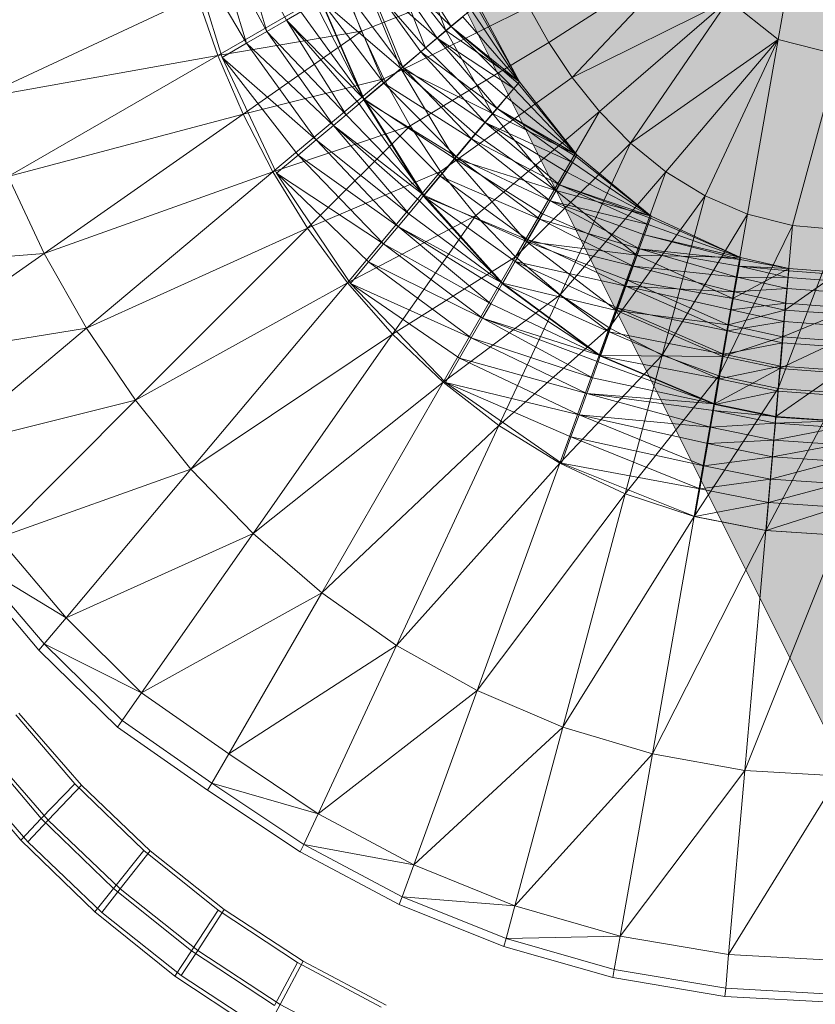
# Model space of a CAD drawing. Header units: metres. Extents: x 391.1 to 430.4, y 12.7 to 28.9.
# Tile 50 of 153: x 401.764 to 401.88, y 27.398 to 27.542. Entities that reach past the tile are written whole.
import ezdxf

# ---------------------------------------------------------------- set-up
doc = ezdxf.new("R2010")
doc.units = ezdxf.units.M
doc.layers.add('A-DETL-____-MBND', color=7, linetype='Continuous', lineweight=18)

# ---------------------------------------------------------------- blocks, each defined once
blk = doc.blocks.new('Family - Inodor PB-155331-01_FON_P0')
at = {"layer": 'A-DETL-____-MBND', "color": 253, "true_color": 0xaaaaaa}
for p, q in [((0.20299, 0.21652), (0.1942, 0.16667)), ((0.1149, 0.18381), (0.11972, 0.1678)), ((0.1149, 0.18381), (0.12256, 0.16944)), ((0.1149, 0.18381), (0.11972, 0.1678)), ((0.1149, 0.18381), (0.12256, 0.16944)), ((0.11169, 0.18265), (0.11676, 0.16609)), ((0.11169, 0.18265), (0.11972, 0.1678)), ((0.11169, 0.18265), (0.11972, 0.1678)), ((0.11169, 0.18265), (0.11676, 0.16609)), ((0.10784, 0.18124), (0.11676, 0.16609)), ((0.10784, 0.18124), (0.11676, 0.16609)), ((0.10784, 0.18124), (0.11322, 0.16404)), ((0.13967, 0.17932), (0.14658, 0.16855)), ((0.13967, 0.17932), (0.14658, 0.16855)), ((0.1411, 0.18021), (0.14578, 0.16795)), ((0.1411, 0.18021), (0.14578, 0.16795)), ((0.1411, 0.18021), (0.14578, 0.16795)), ((0.18172, 0.17968), (0.16078, 0.16621)), ((0.18172, 0.17968), (0.16419, 0.1611)), ((0.13773, 0.17826), (0.1428, 0.16545)), ((0.13773, 0.17826), (0.14578, 0.16795)), ((0.13773, 0.17826), (0.14578, 0.16795)), ((0.13773, 0.17826), (0.1428, 0.16545)), ((0.13349, 0.16785), (0.15543, 0.17661)), ((0.13699, 0.17777), (0.14453, 0.16682)), ((0.13699, 0.17777), (0.14658, 0.16855)), ((0.13699, 0.17777), (0.14658, 0.16855)), ((0.13699, 0.17777), (0.14453, 0.16682)), ((0.13368, 0.17592), (0.13922, 0.16244)), ((0.13368, 0.17592), (0.1428, 0.16545)), ((0.13368, 0.17592), (0.1428, 0.16545)), ((0.13368, 0.17592), (0.13922, 0.16244)), ((0.13402, 0.17605), (0.13953, 0.16263)), ((0.13402, 0.17605), (0.14453, 0.16682)), ((0.13402, 0.17605), (0.14216, 0.16483)), ((0.13402, 0.17605), (0.13953, 0.16263)), ((0.13402, 0.17605), (0.14453, 0.16682)), ((0.13402, 0.17605), (0.14216, 0.16483)), ((0.13077, 0.17482), (0.11259, 0.16433)), ((0.13077, 0.17482), (0.13349, 0.16785)), ((0.13085, 0.17422), (0.13673, 0.16028)), ((0.13085, 0.17422), (0.13953, 0.16263)), ((0.13085, 0.17422), (0.13953, 0.16263)), ((0.13085, 0.17422), (0.13673, 0.16028)), ((0.10958, 0.17296), (0.07765, 0.15807)), ((0.10958, 0.17296), (0.11259, 0.16433)), ((0.12758, 0.17234), (0.13673, 0.16028)), ((0.12758, 0.17234), (0.13673, 0.16028)), ((0.12758, 0.17234), (0.13384, 0.15785)), ((0.12764, 0.17243), (0.13387, 0.15796)), ((0.12764, 0.17243), (0.13922, 0.16244)), ((0.12764, 0.17243), (0.13922, 0.16244)), ((0.12764, 0.17243), (0.13387, 0.15796)), ((0.16419, 0.1611), (0.18695, 0.17244)), ((0.18695, 0.17244), (0.16815, 0.15617)), ((0.18695, 0.17244), (0.1727, 0.15155)), ((0.18695, 0.17244), (0.1942, 0.16667)), ((0.12467, 0.17066), (0.12256, 0.16944)), ((0.12256, 0.16944), (0.12467, 0.17066)), ((0.12467, 0.17066), (0.13387, 0.15796)), ((0.12467, 0.17066), (0.13387, 0.15796)), ((0.1268, 0.17189), (0.13387, 0.15796)), ((0.1268, 0.17189), (0.13387, 0.15796)), ((0.13674, 0.16093), (0.15787, 0.1714)), ((0.15046, 0.1718), (0.14578, 0.16795)), ((0.14578, 0.16795), (0.15046, 0.1718)), ((0.14947, 0.17097), (0.1565, 0.16048)), ((0.14947, 0.17097), (0.1565, 0.16048)), ((0.15022, 0.1716), (0.1565, 0.16048)), ((0.15022, 0.1716), (0.1565, 0.16048)), ((0.15046, 0.1718), (0.1565, 0.16048)), ((0.15046, 0.1718), (0.1565, 0.16048)), ((0.1565, 0.16048), (0.15046, 0.1718)), ((0.15046, 0.1718), (0.1565, 0.16048)), ((0.15787, 0.1714), (0.16078, 0.16621)), ((0.12256, 0.16944), (0.11972, 0.1678)), ((0.11972, 0.1678), (0.12256, 0.16944)), ((0.12256, 0.16944), (0.13126, 0.15569)), ((0.12256, 0.16944), (0.13387, 0.15796)), ((0.12256, 0.16944), (0.13314, 0.15727)), ((0.12256, 0.16944), (0.13126, 0.15569)), ((0.12256, 0.16944), (0.13387, 0.15796)), ((0.12256, 0.16944), (0.13314, 0.15727)), ((0.14825, 0.16994), (0.14658, 0.16855)), ((0.14658, 0.16855), (0.14825, 0.16994)), ((0.14825, 0.16994), (0.1565, 0.16048)), ((0.14825, 0.16994), (0.1565, 0.16048)), ((0.11259, 0.16433), (0.13349, 0.16785)), ((0.13349, 0.16785), (0.11625, 0.15578)), ((0.11972, 0.1678), (0.11676, 0.16609)), ((0.11676, 0.16609), (0.11972, 0.1678)), ((0.11972, 0.1678), (0.1294, 0.15413)), ((0.11972, 0.1678), (0.13126, 0.15569)), ((0.11972, 0.1678), (0.13126, 0.15569)), ((0.11972, 0.1678), (0.1294, 0.15413)), ((0.13349, 0.16785), (0.13674, 0.16093)), ((0.14578, 0.16795), (0.1428, 0.16545)), ((0.1428, 0.16545), (0.14578, 0.16795)), ((0.14658, 0.16855), (0.14453, 0.16682)), ((0.14453, 0.16682), (0.14658, 0.16855)), ((0.14578, 0.16795), (0.1565, 0.16048)), ((0.14578, 0.16795), (0.1565, 0.16048)), ((0.14578, 0.16795), (0.15256, 0.15587)), ((0.14578, 0.16795), (0.15256, 0.15587)), ((0.14578, 0.16795), (0.15256, 0.15587)), ((0.14658, 0.16855), (0.15567, 0.15949)), ((0.14658, 0.16855), (0.1565, 0.16048)), ((0.14658, 0.16855), (0.1563, 0.16024)), ((0.14658, 0.16855), (0.15567, 0.15949)), ((0.14658, 0.16855), (0.1565, 0.16048)), ((0.14658, 0.16855), (0.1563, 0.16024)), ((0.14453, 0.16682), (0.14216, 0.16483)), ((0.14216, 0.16483), (0.14453, 0.16682)), ((0.14453, 0.16682), (0.15325, 0.1566)), ((0.14453, 0.16682), (0.15567, 0.15949)), ((0.14453, 0.16682), (0.15464, 0.15826)), ((0.14453, 0.16682), (0.15325, 0.1566)), ((0.14453, 0.16682), (0.15567, 0.15949)), ((0.14453, 0.16682), (0.15464, 0.15826)), ((0.1727, 0.15155), (0.1942, 0.16667)), ((0.1942, 0.16667), (0.17784, 0.1474)), ((0.1942, 0.16667), (0.18353, 0.1439)), ((0.1942, 0.16667), (0.18972, 0.14123)), ((0.1942, 0.16667), (0.20299, 0.16439)), ((0.11676, 0.16609), (0.11322, 0.16404)), ((0.11322, 0.16404), (0.11676, 0.16609)), ((0.11676, 0.16609), (0.12688, 0.15202)), ((0.11676, 0.16609), (0.1294, 0.15413)), ((0.11676, 0.16609), (0.1294, 0.15413)), ((0.11676, 0.16609), (0.12688, 0.15202)), ((0.1428, 0.16545), (0.13922, 0.16244)), ((0.13922, 0.16244), (0.1428, 0.16545)), ((0.14057, 0.1541), (0.16078, 0.16621)), ((0.1428, 0.16545), (0.15256, 0.15587)), ((0.1428, 0.16545), (0.15256, 0.15587)), ((0.16078, 0.16621), (0.16419, 0.1611)), ((0.07765, 0.15807), (0.11259, 0.16433)), ((0.11259, 0.16433), (0.08203, 0.14668)), ((0.11259, 0.16433), (0.11625, 0.15578)), ((0.11322, 0.16404), (0.12688, 0.15202)), ((0.11322, 0.16404), (0.12426, 0.14982)), ((0.11322, 0.16404), (0.12113, 0.14719)), ((0.11322, 0.16404), (0.12688, 0.15202)), ((0.11322, 0.16404), (0.12426, 0.14982)), ((0.14216, 0.16483), (0.13953, 0.16263)), ((0.13953, 0.16263), (0.14216, 0.16483)), ((0.14216, 0.16483), (0.15153, 0.15455)), ((0.14216, 0.16483), (0.15325, 0.1566)), ((0.14216, 0.16483), (0.15325, 0.1566)), ((0.14216, 0.16483), (0.15153, 0.15455)), ((0.20299, 0.16439), (0.19626, 0.13955)), ((0.13922, 0.16244), (0.13387, 0.15796)), ((0.13387, 0.15796), (0.13922, 0.16244)), ((0.13953, 0.16263), (0.13673, 0.16028)), ((0.13673, 0.16028), (0.13953, 0.16263)), ((0.13922, 0.16244), (0.14705, 0.14931)), ((0.13922, 0.16244), (0.15256, 0.15587)), ((0.13922, 0.16244), (0.15006, 0.15289)), ((0.13922, 0.16244), (0.14705, 0.14931)), ((0.13922, 0.16244), (0.15256, 0.15587)), ((0.13922, 0.16244), (0.15006, 0.15289)), ((0.13953, 0.16263), (0.14953, 0.15217)), ((0.13953, 0.16263), (0.15153, 0.15455)), ((0.13953, 0.16263), (0.15153, 0.15455)), ((0.13953, 0.16263), (0.14953, 0.15217)), ((0.11625, 0.15578), (0.13674, 0.16093)), ((0.13674, 0.16093), (0.12058, 0.14737)), ((0.13674, 0.16093), (0.14057, 0.1541)), ((0.14502, 0.14744), (0.16419, 0.1611)), ((0.16419, 0.1611), (0.16815, 0.15617)), ((0.13673, 0.16028), (0.13384, 0.15785)), ((0.13384, 0.15785), (0.13673, 0.16028)), ((0.13673, 0.16028), (0.14733, 0.14954)), ((0.13673, 0.16028), (0.14953, 0.15217)), ((0.13673, 0.16028), (0.14953, 0.15217)), ((0.13673, 0.16028), (0.14733, 0.14954)), ((0.1565, 0.16048), (0.15256, 0.15587)), ((0.15256, 0.15587), (0.1565, 0.16048)), ((0.15567, 0.15949), (0.15464, 0.15826)), ((0.15464, 0.15826), (0.15567, 0.15949)), ((0.1563, 0.16024), (0.15567, 0.15949)), ((0.15567, 0.15949), (0.1563, 0.16024)), ((0.15567, 0.15949), (0.16487, 0.14986)), ((0.15567, 0.15949), (0.16487, 0.14986)), ((0.1565, 0.16048), (0.1563, 0.16024)), ((0.1563, 0.16024), (0.1565, 0.16048)), ((0.1563, 0.16024), (0.16487, 0.14986)), ((0.1563, 0.16024), (0.16487, 0.14986)), ((0.1565, 0.16048), (0.16487, 0.14986)), ((0.1565, 0.16048), (0.16487, 0.14986)), ((0.1565, 0.16048), (0.16487, 0.14986)), ((0.1565, 0.16048), (0.16487, 0.14986)), ((0.13387, 0.15796), (0.13314, 0.15727)), ((0.13314, 0.15727), (0.13387, 0.15796)), ((0.13384, 0.15785), (0.14733, 0.14954)), ((0.13384, 0.15785), (0.14498, 0.14674)), ((0.13384, 0.15785), (0.14255, 0.14385)), ((0.13384, 0.15785), (0.14733, 0.14954)), ((0.13384, 0.15785), (0.14498, 0.14674)), ((0.13387, 0.15796), (0.14257, 0.14396)), ((0.13387, 0.15796), (0.14705, 0.14931)), ((0.13387, 0.15796), (0.14705, 0.14931)), ((0.13387, 0.15796), (0.14257, 0.14396)), ((0.15464, 0.15826), (0.15325, 0.1566)), ((0.15325, 0.1566), (0.15464, 0.15826)), ((0.15464, 0.15826), (0.16487, 0.14986)), ((0.15464, 0.15826), (0.16487, 0.14986)), ((0.13314, 0.15727), (0.13126, 0.15569)), ((0.13126, 0.15569), (0.13314, 0.15727)), ((0.13314, 0.15727), (0.14257, 0.14396)), ((0.13314, 0.15727), (0.14257, 0.14396)), ((0.15325, 0.1566), (0.15153, 0.15455)), ((0.15153, 0.15455), (0.15325, 0.1566)), ((0.15325, 0.1566), (0.16422, 0.14874)), ((0.15325, 0.1566), (0.16487, 0.14986)), ((0.15325, 0.1566), (0.16471, 0.14959)), ((0.15325, 0.1566), (0.16422, 0.14874)), ((0.15325, 0.1566), (0.16487, 0.14986)), ((0.15325, 0.1566), (0.16471, 0.14959)), ((0.08203, 0.14668), (0.11625, 0.15578)), ((0.11625, 0.15578), (0.0873, 0.13551)), ((0.11625, 0.15578), (0.12058, 0.14737)), ((0.13126, 0.15569), (0.1294, 0.15413)), ((0.1294, 0.15413), (0.13126, 0.15569)), ((0.13126, 0.15569), (0.14257, 0.14396)), ((0.13126, 0.15569), (0.14257, 0.14396)), ((0.15256, 0.15587), (0.15006, 0.15289)), ((0.15006, 0.15289), (0.15256, 0.15587)), ((0.15014, 0.14103), (0.16815, 0.15617)), ((0.15256, 0.15587), (0.16487, 0.14986)), ((0.15256, 0.15587), (0.16487, 0.14986)), ((0.15256, 0.15587), (0.16179, 0.14464)), ((0.15256, 0.15587), (0.16179, 0.14464)), ((0.15256, 0.15587), (0.16179, 0.14464)), ((0.16815, 0.15617), (0.15593, 0.135)), ((0.16815, 0.15617), (0.1727, 0.15155)), ((0.12058, 0.14737), (0.14057, 0.1541)), ((0.14057, 0.1541), (0.12563, 0.13916)), ((0.1294, 0.15413), (0.12688, 0.15202)), ((0.12688, 0.15202), (0.1294, 0.15413)), ((0.1294, 0.15413), (0.14039, 0.14128)), ((0.1294, 0.15413), (0.14257, 0.14396)), ((0.1294, 0.15413), (0.14197, 0.14316)), ((0.1294, 0.15413), (0.14039, 0.14128)), ((0.1294, 0.15413), (0.14257, 0.14396)), ((0.1294, 0.15413), (0.14197, 0.14316)), ((0.14057, 0.1541), (0.14502, 0.14744)), ((0.15153, 0.15455), (0.14953, 0.15217)), ((0.14953, 0.15217), (0.15153, 0.15455)), ((0.15153, 0.15455), (0.16234, 0.14547)), ((0.15153, 0.15455), (0.16422, 0.14874)), ((0.15153, 0.15455), (0.16342, 0.14735)), ((0.15153, 0.15455), (0.16234, 0.14547)), ((0.15153, 0.15455), (0.16422, 0.14874)), ((0.15153, 0.15455), (0.16342, 0.14735)), ((0.12688, 0.15202), (0.12426, 0.14982)), ((0.12426, 0.14982), (0.12688, 0.15202)), ((0.12688, 0.15202), (0.13882, 0.13941)), ((0.12688, 0.15202), (0.14039, 0.14128)), ((0.12688, 0.15202), (0.14039, 0.14128)), ((0.12688, 0.15202), (0.13882, 0.13941)), ((0.15006, 0.15289), (0.14705, 0.14931)), ((0.14705, 0.14931), (0.15006, 0.15289)), ((0.14953, 0.15217), (0.14733, 0.14954)), ((0.14733, 0.14954), (0.14953, 0.15217)), ((0.14953, 0.15217), (0.161, 0.14315)), ((0.14953, 0.15217), (0.16234, 0.14547)), ((0.14953, 0.15217), (0.16234, 0.14547)), ((0.14953, 0.15217), (0.161, 0.14315)), ((0.15006, 0.15289), (0.16179, 0.14464)), ((0.15006, 0.15289), (0.16179, 0.14464)), ((0.15593, 0.135), (0.1727, 0.15155)), ((0.1727, 0.15155), (0.16241, 0.12949)), ((0.1727, 0.15155), (0.17784, 0.1474)), ((0.12426, 0.14982), (0.12113, 0.14719)), ((0.12113, 0.14719), (0.12426, 0.14982)), ((0.12426, 0.14982), (0.13672, 0.1369)), ((0.12426, 0.14982), (0.13882, 0.13941)), ((0.12426, 0.14982), (0.13882, 0.13941)), ((0.12426, 0.14982), (0.13672, 0.1369)), ((0.14705, 0.14931), (0.14257, 0.14396)), ((0.14257, 0.14396), (0.14705, 0.14931)), ((0.14733, 0.14954), (0.14498, 0.14674)), ((0.14498, 0.14674), (0.14733, 0.14954)), ((0.14705, 0.14931), (0.15751, 0.13722)), ((0.14705, 0.14931), (0.16179, 0.14464)), ((0.14705, 0.14931), (0.15984, 0.14126)), ((0.14705, 0.14931), (0.15751, 0.13722)), ((0.14705, 0.14931), (0.16179, 0.14464)), ((0.14705, 0.14931), (0.15984, 0.14126)), ((0.14733, 0.14954), (0.15945, 0.14047)), ((0.14733, 0.14954), (0.161, 0.14315)), ((0.14733, 0.14954), (0.161, 0.14315)), ((0.14733, 0.14954), (0.15945, 0.14047)), ((0.16487, 0.14986), (0.16179, 0.14464)), ((0.16179, 0.14464), (0.16487, 0.14986)), ((0.16471, 0.14959), (0.16422, 0.14874)), ((0.16422, 0.14874), (0.16471, 0.14959)), ((0.16487, 0.14986), (0.16471, 0.14959)), ((0.16471, 0.14959), (0.16487, 0.14986)), ((0.16471, 0.14959), (0.17571, 0.14094)), ((0.16471, 0.14959), (0.17571, 0.14094)), ((0.16487, 0.14986), (0.17571, 0.14094)), ((0.16487, 0.14986), (0.17571, 0.14094)), ((0.17571, 0.14094), (0.16487, 0.14986)), ((0.16487, 0.14986), (0.17571, 0.14094)), ((0.16422, 0.14874), (0.16342, 0.14735)), ((0.16342, 0.14735), (0.16422, 0.14874)), ((0.16422, 0.14874), (0.17571, 0.14094)), ((0.16422, 0.14874), (0.17571, 0.14094)), ((0.08203, 0.14668), (0.0873, 0.13551)), ((0.0873, 0.13551), (0.12058, 0.14737)), ((0.12058, 0.14737), (0.09347, 0.12462)), ((0.12058, 0.14737), (0.12563, 0.13916)), ((0.12113, 0.14719), (0.13672, 0.1369)), ((0.12113, 0.14719), (0.13452, 0.13428)), ((0.12113, 0.14719), (0.13189, 0.13114)), ((0.12113, 0.14719), (0.13672, 0.1369)), ((0.12113, 0.14719), (0.13452, 0.13428)), ((0.12563, 0.13916), (0.14502, 0.14744)), ((0.14502, 0.14744), (0.13144, 0.13124)), ((0.14498, 0.14674), (0.14255, 0.14385)), ((0.14255, 0.14385), (0.14498, 0.14674)), ((0.14498, 0.14674), (0.15773, 0.1375)), ((0.14498, 0.14674), (0.15945, 0.14047)), ((0.14498, 0.14674), (0.15945, 0.14047)), ((0.14498, 0.14674), (0.15773, 0.1375)), ((0.14502, 0.14744), (0.15014, 0.14103)), ((0.16342, 0.14735), (0.16234, 0.14547)), ((0.16234, 0.14547), (0.16342, 0.14735)), ((0.16241, 0.12949), (0.17784, 0.1474)), ((0.16342, 0.14735), (0.17571, 0.14094)), ((0.16342, 0.14735), (0.17571, 0.14094)), ((0.17784, 0.1474), (0.16956, 0.12466)), ((0.17784, 0.1474), (0.18353, 0.1439)), ((0.16234, 0.14547), (0.161, 0.14315)), ((0.161, 0.14315), (0.16234, 0.14547)), ((0.16234, 0.14547), (0.17527, 0.13972)), ((0.16234, 0.14547), (0.17571, 0.14094)), ((0.16234, 0.14547), (0.1756, 0.14064)), ((0.16234, 0.14547), (0.17527, 0.13972)), ((0.16234, 0.14547), (0.17571, 0.14094)), ((0.16234, 0.14547), (0.1756, 0.14064)), ((0.14257, 0.14396), (0.14197, 0.14316)), ((0.14197, 0.14316), (0.14257, 0.14396)), ((0.14255, 0.14385), (0.15773, 0.1375)), ((0.14255, 0.14385), (0.1559, 0.13433)), ((0.14255, 0.14385), (0.15402, 0.13106)), ((0.14255, 0.14385), (0.15773, 0.1375)), ((0.14255, 0.14385), (0.1559, 0.13433)), ((0.14257, 0.14396), (0.15402, 0.13117)), ((0.14257, 0.14396), (0.15751, 0.13722)), ((0.14257, 0.14396), (0.15751, 0.13722)), ((0.14257, 0.14396), (0.15402, 0.13117)), ((0.16179, 0.14464), (0.15984, 0.14126)), ((0.15984, 0.14126), (0.16179, 0.14464)), ((0.16179, 0.14464), (0.17571, 0.14094)), ((0.16179, 0.14464), (0.17571, 0.14094)), ((0.16179, 0.14464), (0.17358, 0.13526)), ((0.16179, 0.14464), (0.17358, 0.13526)), ((0.16179, 0.14464), (0.17358, 0.13526)), ((0.16956, 0.12466), (0.18353, 0.1439)), ((0.18353, 0.1439), (0.17731, 0.12067)), ((0.18353, 0.1439), (0.18972, 0.14123)), ((0.14197, 0.14316), (0.14039, 0.14128)), ((0.14039, 0.14128), (0.14197, 0.14316)), ((0.14197, 0.14316), (0.15402, 0.13117)), ((0.14197, 0.14316), (0.15402, 0.13117)), ((0.161, 0.14315), (0.15945, 0.14047)), ((0.15945, 0.14047), (0.161, 0.14315)), ((0.161, 0.14315), (0.17398, 0.13617)), ((0.161, 0.14315), (0.17527, 0.13972)), ((0.161, 0.14315), (0.17472, 0.13822)), ((0.161, 0.14315), (0.17398, 0.13617)), ((0.161, 0.14315), (0.17527, 0.13972)), ((0.161, 0.14315), (0.17472, 0.13822)), ((0.13144, 0.13124), (0.15014, 0.14103)), ((0.15014, 0.14103), (0.13802, 0.12373)), ((0.14039, 0.14128), (0.13882, 0.13941)), ((0.13882, 0.13941), (0.14039, 0.14128)), ((0.14039, 0.14128), (0.15402, 0.13117)), ((0.14039, 0.14128), (0.15402, 0.13117)), ((0.15014, 0.14103), (0.15593, 0.135)), ((0.15984, 0.14126), (0.15751, 0.13722)), ((0.15751, 0.13722), (0.15984, 0.14126)), ((0.15984, 0.14126), (0.17358, 0.13526)), ((0.15984, 0.14126), (0.17358, 0.13526)), ((0.17571, 0.14094), (0.17358, 0.13526)), ((0.17358, 0.13526), (0.17571, 0.14094)), ((0.1756, 0.14064), (0.17527, 0.13972)), ((0.17527, 0.13972), (0.1756, 0.14064)), ((0.17571, 0.14094), (0.1756, 0.14064)), ((0.1756, 0.14064), (0.17571, 0.14094)), ((0.1756, 0.14064), (0.1887, 0.13489)), ((0.1756, 0.14064), (0.1887, 0.13489)), ((0.1887, 0.13489), (0.17571, 0.14094)), ((0.17571, 0.14094), (0.1887, 0.13489)), ((0.1887, 0.13489), (0.17571, 0.14094)), ((0.17571, 0.14094), (0.1887, 0.13489)), ((0.18972, 0.14123), (0.17731, 0.12067)), ((0.18972, 0.14123), (0.18556, 0.11768)), ((0.18972, 0.14123), (0.19626, 0.13955)), ((0.09347, 0.12462), (0.12563, 0.13916)), ((0.12563, 0.13916), (0.10059, 0.11411)), ((0.12563, 0.13916), (0.13144, 0.13124)), ((0.13882, 0.13941), (0.13672, 0.1369)), ((0.13672, 0.1369), (0.13882, 0.13941)), ((0.13882, 0.13941), (0.15234, 0.12816)), ((0.13882, 0.13941), (0.15402, 0.13117)), ((0.13882, 0.13941), (0.15356, 0.13028)), ((0.13882, 0.13941), (0.15234, 0.12816)), ((0.13882, 0.13941), (0.15402, 0.13117)), ((0.13882, 0.13941), (0.15356, 0.13028)), ((0.15945, 0.14047), (0.15773, 0.1375)), ((0.15773, 0.1375), (0.15945, 0.14047)), ((0.15945, 0.14047), (0.17306, 0.13366)), ((0.15945, 0.14047), (0.17398, 0.13617)), ((0.15945, 0.14047), (0.17398, 0.13617)), ((0.15945, 0.14047), (0.17306, 0.13366)), ((0.17527, 0.13972), (0.17472, 0.13822)), ((0.17472, 0.13822), (0.17527, 0.13972)), ((0.17527, 0.13972), (0.1887, 0.13489)), ((0.17527, 0.13972), (0.1887, 0.13489)), ((0.19626, 0.13955), (0.18556, 0.11768)), ((0.19626, 0.13955), (0.19418, 0.11583)), ((0.19626, 0.13955), (0.20299, 0.13897)), ((0.17472, 0.13822), (0.18863, 0.1346)), ((0.17472, 0.13822), (0.1887, 0.13489)), ((0.17472, 0.13822), (0.1887, 0.13489)), ((0.17472, 0.13822), (0.18863, 0.1346)), ((0.20299, 0.13897), (0.19418, 0.11583)), ((0.13672, 0.1369), (0.13452, 0.13428)), ((0.13452, 0.13428), (0.13672, 0.1369)), ((0.13672, 0.1369), (0.15112, 0.12605)), ((0.13672, 0.1369), (0.15234, 0.12816)), ((0.13672, 0.1369), (0.15234, 0.12816)), ((0.13672, 0.1369), (0.15112, 0.12605)), ((0.15751, 0.13722), (0.15402, 0.13117)), ((0.15402, 0.13117), (0.15751, 0.13722)), ((0.15773, 0.1375), (0.1559, 0.13433)), ((0.1559, 0.13433), (0.15773, 0.1375)), ((0.15751, 0.13722), (0.17065, 0.12721)), ((0.15751, 0.13722), (0.17358, 0.13526)), ((0.15751, 0.13722), (0.17225, 0.1316)), ((0.15751, 0.13722), (0.17065, 0.12721)), ((0.15751, 0.13722), (0.17358, 0.13526)), ((0.15751, 0.13722), (0.17225, 0.1316)), ((0.15773, 0.1375), (0.172, 0.13075)), ((0.15773, 0.1375), (0.17306, 0.13366)), ((0.15773, 0.1375), (0.17306, 0.13366)), ((0.15773, 0.1375), (0.172, 0.13075)), ((0.05861, 0.13316), (0.0873, 0.13551)), ((0.0873, 0.13551), (0.06512, 0.11998)), ((0.0873, 0.13551), (0.09347, 0.12462)), ((0.13802, 0.12373), (0.15593, 0.135)), ((0.15593, 0.135), (0.14538, 0.11674)), ((0.15593, 0.135), (0.16241, 0.12949)), ((0.17358, 0.13526), (0.17225, 0.1316)), ((0.17225, 0.1316), (0.17358, 0.13526)), ((0.17398, 0.13617), (0.17306, 0.13366)), ((0.17306, 0.13366), (0.17398, 0.13617)), ((0.17358, 0.13526), (0.1887, 0.13489)), ((0.17358, 0.13526), (0.1887, 0.13489)), ((0.17358, 0.13526), (0.18759, 0.12893)), ((0.18759, 0.12893), (0.17358, 0.13526)), ((0.17358, 0.13526), (0.18759, 0.12893)), ((0.17398, 0.13617), (0.18863, 0.1346)), ((0.17398, 0.13617), (0.1882, 0.13204)), ((0.17398, 0.13617), (0.18848, 0.13362)), ((0.17398, 0.13617), (0.1882, 0.13204)), ((0.17398, 0.13617), (0.18863, 0.1346)), ((0.17398, 0.13617), (0.18848, 0.13362)), ((0.1887, 0.13489), (0.18759, 0.12893)), ((0.18759, 0.12893), (0.1887, 0.13489)), ((0.1887, 0.13489), (0.18863, 0.1346)), ((0.18863, 0.1346), (0.1887, 0.13489)), ((0.19576, 0.13329), (0.1887, 0.13489)), ((0.1887, 0.13489), (0.19576, 0.13329)), ((0.19576, 0.13329), (0.1887, 0.13489)), ((0.1887, 0.13489), (0.19576, 0.13329)), ((0.13452, 0.13428), (0.13189, 0.13114)), ((0.13189, 0.13114), (0.13452, 0.13428)), ((0.13452, 0.13428), (0.14948, 0.12321)), ((0.13452, 0.13428), (0.15112, 0.12605)), ((0.13452, 0.13428), (0.15112, 0.12605)), ((0.13452, 0.13428), (0.14948, 0.12321)), ((0.1559, 0.13433), (0.15402, 0.13106)), ((0.15402, 0.13106), (0.1559, 0.13433)), ((0.1559, 0.13433), (0.16958, 0.12409)), ((0.1559, 0.13433), (0.172, 0.13075)), ((0.1559, 0.13433), (0.17083, 0.12752)), ((0.1559, 0.13433), (0.16958, 0.12409)), ((0.1559, 0.13433), (0.172, 0.13075)), ((0.1559, 0.13433), (0.17083, 0.12752)), ((0.17306, 0.13366), (0.172, 0.13075)), ((0.172, 0.13075), (0.17306, 0.13366)), ((0.17306, 0.13366), (0.18782, 0.12991)), ((0.17306, 0.13366), (0.1882, 0.13204)), ((0.17306, 0.13366), (0.1882, 0.13204)), ((0.17306, 0.13366), (0.18782, 0.12991)), ((0.18848, 0.13362), (0.1882, 0.13204)), ((0.1882, 0.13204), (0.18848, 0.13362)), ((0.18863, 0.1346), (0.18848, 0.13362)), ((0.18848, 0.13362), (0.18863, 0.1346)), ((0.18848, 0.13362), (0.19564, 0.132)), ((0.18848, 0.13362), (0.19576, 0.13329)), ((0.18848, 0.13362), (0.19573, 0.13298)), ((0.18848, 0.13362), (0.19564, 0.132)), ((0.18848, 0.13362), (0.19576, 0.13329)), ((0.18848, 0.13362), (0.19573, 0.13298)), ((0.18863, 0.1346), (0.19576, 0.13329)), ((0.18863, 0.1346), (0.19576, 0.13329)), ((0.18759, 0.12893), (0.19576, 0.13329)), ((0.18759, 0.12893), (0.19576, 0.13329)), ((0.1882, 0.13204), (0.18782, 0.12991)), ((0.18782, 0.12991), (0.1882, 0.13204)), ((0.1882, 0.13204), (0.1955, 0.13041)), ((0.1882, 0.13204), (0.19564, 0.132)), ((0.1882, 0.13204), (0.19564, 0.132)), ((0.1882, 0.13204), (0.1955, 0.13041)), ((0.19576, 0.13329), (0.19517, 0.12725)), ((0.19517, 0.12725), (0.19576, 0.13329)), ((0.19517, 0.12725), (0.20299, 0.13274)), ((0.19517, 0.12725), (0.20299, 0.13274)), ((0.19564, 0.132), (0.1955, 0.13041)), ((0.1955, 0.13041), (0.19564, 0.132)), ((0.19573, 0.13298), (0.19564, 0.132)), ((0.19564, 0.132), (0.19573, 0.13298)), ((0.19564, 0.132), (0.20299, 0.13145)), ((0.19564, 0.132), (0.20299, 0.13145)), ((0.19576, 0.13329), (0.19573, 0.13298)), ((0.19573, 0.13298), (0.19576, 0.13329)), ((0.19573, 0.13298), (0.20299, 0.13243)), ((0.19573, 0.13298), (0.20299, 0.13243)), ((0.20299, 0.13274), (0.19576, 0.13329)), ((0.19576, 0.13329), (0.20299, 0.13274)), ((0.20299, 0.13274), (0.19576, 0.13329)), ((0.19576, 0.13329), (0.20299, 0.13274)), ((0.10059, 0.11411), (0.13144, 0.13124)), ((0.13144, 0.13124), (0.10866, 0.1041)), ((0.13144, 0.13124), (0.13802, 0.12373)), ((0.13189, 0.13114), (0.14948, 0.12321)), ((0.13189, 0.13114), (0.14777, 0.12024)), ((0.13189, 0.13114), (0.14572, 0.11669)), ((0.13189, 0.13114), (0.14948, 0.12321)), ((0.13189, 0.13114), (0.14777, 0.12024)), ((0.15402, 0.13117), (0.15356, 0.13028)), ((0.15356, 0.13028), (0.15402, 0.13117)), ((0.15402, 0.13117), (0.16826, 0.12065)), ((0.15402, 0.13117), (0.17065, 0.12721)), ((0.15402, 0.13117), (0.17065, 0.12721)), ((0.15402, 0.13117), (0.16826, 0.12065)), ((0.15402, 0.13106), (0.16958, 0.12409)), ((0.15402, 0.13106), (0.16958, 0.12409)), ((0.15402, 0.13106), (0.16829, 0.12054)), ((0.17225, 0.1316), (0.17065, 0.12721)), ((0.17065, 0.12721), (0.17225, 0.1316)), ((0.172, 0.13075), (0.17083, 0.12752)), ((0.17083, 0.12752), (0.172, 0.13075)), ((0.172, 0.13075), (0.18682, 0.12421)), ((0.172, 0.13075), (0.18782, 0.12991)), ((0.172, 0.13075), (0.18736, 0.12727)), ((0.172, 0.13075), (0.18682, 0.12421)), ((0.172, 0.13075), (0.18782, 0.12991)), ((0.172, 0.13075), (0.18736, 0.12727)), ((0.17225, 0.1316), (0.18692, 0.1251)), ((0.17225, 0.1316), (0.18759, 0.12893)), ((0.17225, 0.1316), (0.18759, 0.12893)), ((0.17225, 0.1316), (0.18692, 0.1251)), ((0.14538, 0.11674), (0.16241, 0.12949)), ((0.15356, 0.13028), (0.15234, 0.12816)), ((0.15234, 0.12816), (0.15356, 0.13028)), ((0.16241, 0.12949), (0.15352, 0.11043)), ((0.15356, 0.13028), (0.16826, 0.12065)), ((0.15356, 0.13028), (0.16826, 0.12065)), ((0.16241, 0.12949), (0.16956, 0.12466)), ((0.18782, 0.12991), (0.18736, 0.12727)), ((0.18736, 0.12727), (0.18782, 0.12991)), ((0.18782, 0.12991), (0.1955, 0.13041)), ((0.18782, 0.12991), (0.1955, 0.13041)), ((0.18782, 0.12991), (0.19532, 0.12824)), ((0.18782, 0.12991), (0.19532, 0.12824)), ((0.1955, 0.13041), (0.19532, 0.12824)), ((0.19532, 0.12824), (0.1955, 0.13041)), ((0.1955, 0.13041), (0.20299, 0.12985)), ((0.1955, 0.13041), (0.20299, 0.12985)), ((0.15234, 0.12816), (0.15112, 0.12605)), ((0.15112, 0.12605), (0.15234, 0.12816)), ((0.15234, 0.12816), (0.16826, 0.12065)), ((0.15234, 0.12816), (0.16826, 0.12065)), ((0.18759, 0.12893), (0.18692, 0.1251)), ((0.18692, 0.1251), (0.18759, 0.12893)), ((0.18736, 0.12727), (0.19532, 0.12824)), ((0.18736, 0.12727), (0.19532, 0.12824)), ((0.18759, 0.12893), (0.19517, 0.12725)), ((0.18759, 0.12893), (0.19517, 0.12725)), ((0.18759, 0.12893), (0.19517, 0.12725)), ((0.19532, 0.12824), (0.19508, 0.12557)), ((0.19508, 0.12557), (0.19532, 0.12824)), ((0.19532, 0.12824), (0.20299, 0.12767)), ((0.19532, 0.12824), (0.20299, 0.12767)), ((0.17065, 0.12721), (0.16826, 0.12065)), ((0.16826, 0.12065), (0.17065, 0.12721)), ((0.17083, 0.12752), (0.16958, 0.12409)), ((0.16958, 0.12409), (0.17083, 0.12752)), ((0.17065, 0.12721), (0.18611, 0.1205)), ((0.17065, 0.12721), (0.18692, 0.1251)), ((0.17065, 0.12721), (0.18692, 0.1251)), ((0.17065, 0.12721), (0.18611, 0.1205)), ((0.17083, 0.12752), (0.18622, 0.12084)), ((0.17083, 0.12752), (0.18682, 0.12421)), ((0.17083, 0.12752), (0.18682, 0.12421)), ((0.17083, 0.12752), (0.18622, 0.12084)), ((0.18736, 0.12727), (0.18682, 0.12421)), ((0.18682, 0.12421), (0.18736, 0.12727)), ((0.18692, 0.1251), (0.19517, 0.12725)), ((0.18692, 0.1251), (0.19517, 0.12725)), ((0.18736, 0.12727), (0.19508, 0.12557)), ((0.18736, 0.12727), (0.19508, 0.12557)), ((0.19517, 0.12725), (0.19483, 0.12337)), ((0.19483, 0.12337), (0.19517, 0.12725)), ((0.19483, 0.12337), (0.20293, 0.12668)), ((0.19483, 0.12337), (0.20293, 0.12668)), ((0.19517, 0.12725), (0.20293, 0.12668)), ((0.19517, 0.12725), (0.20293, 0.12668)), ((0.19517, 0.12725), (0.20293, 0.12668)), ((0.15112, 0.12605), (0.14948, 0.12321)), ((0.14948, 0.12321), (0.15112, 0.12605)), ((0.15112, 0.12605), (0.16713, 0.11739)), ((0.15112, 0.12605), (0.16826, 0.12065)), ((0.15112, 0.12605), (0.16797, 0.11969)), ((0.15112, 0.12605), (0.16713, 0.11739)), ((0.15112, 0.12605), (0.16826, 0.12065)), ((0.15112, 0.12605), (0.16797, 0.11969)), ((0.18692, 0.1251), (0.18611, 0.1205)), ((0.18611, 0.1205), (0.18692, 0.1251)), ((0.18682, 0.12421), (0.19508, 0.12557)), ((0.18682, 0.12421), (0.19508, 0.12557)), ((0.18692, 0.1251), (0.19483, 0.12337)), ((0.18692, 0.1251), (0.19483, 0.12337)), ((0.19508, 0.12557), (0.19481, 0.12249)), ((0.19481, 0.12249), (0.19508, 0.12557)), ((0.19508, 0.12557), (0.20299, 0.125)), ((0.19508, 0.12557), (0.20299, 0.125)), ((0.06512, 0.11998), (0.09347, 0.12462)), ((0.09347, 0.12462), (0.07271, 0.1072)), ((0.09347, 0.12462), (0.10059, 0.11411)), ((0.10866, 0.1041), (0.13802, 0.12373)), ((0.13802, 0.12373), (0.1177, 0.09472)), ((0.13802, 0.12373), (0.14538, 0.11674)), ((0.15352, 0.11043), (0.16956, 0.12466)), ((0.16956, 0.12466), (0.16239, 0.10496)), ((0.16958, 0.12409), (0.16829, 0.12054)), ((0.16829, 0.12054), (0.16958, 0.12409)), ((0.16956, 0.12466), (0.17731, 0.12067)), ((0.16958, 0.12409), (0.18559, 0.11723)), ((0.16958, 0.12409), (0.18622, 0.12084)), ((0.16958, 0.12409), (0.18622, 0.12084)), ((0.16958, 0.12409), (0.18559, 0.11723)), ((0.18611, 0.1205), (0.19483, 0.12337)), ((0.18611, 0.1205), (0.19483, 0.12337)), ((0.18682, 0.12421), (0.18622, 0.12084)), ((0.18622, 0.12084), (0.18682, 0.12421)), ((0.18682, 0.12421), (0.19481, 0.12249)), ((0.18682, 0.12421), (0.19481, 0.12249)), ((0.19483, 0.12337), (0.19442, 0.11872)), ((0.19442, 0.11872), (0.19483, 0.12337)), ((0.19483, 0.12337), (0.20293, 0.12278)), ((0.19483, 0.12337), (0.20293, 0.12278)), ((0.14948, 0.12321), (0.14777, 0.12024)), ((0.14777, 0.12024), (0.14948, 0.12321)), ((0.14948, 0.12321), (0.1663, 0.1151)), ((0.14948, 0.12321), (0.16713, 0.11739)), ((0.14948, 0.12321), (0.16713, 0.11739)), ((0.14948, 0.12321), (0.1663, 0.1151)), ((0.18622, 0.12084), (0.19481, 0.12249)), ((0.18622, 0.12084), (0.19481, 0.12249)), ((0.19442, 0.11872), (0.20293, 0.12278)), ((0.19442, 0.11872), (0.20293, 0.12278)), ((0.19481, 0.12249), (0.19451, 0.11907)), ((0.19451, 0.11907), (0.19481, 0.12249)), ((0.19481, 0.12249), (0.20299, 0.1219)), ((0.19481, 0.12249), (0.20299, 0.1219)), ((0.17731, 0.12067), (0.16239, 0.10496)), ((0.16826, 0.12065), (0.16797, 0.11969)), ((0.16797, 0.11969), (0.16826, 0.12065)), ((0.16826, 0.12065), (0.18489, 0.11362)), ((0.16826, 0.12065), (0.18611, 0.1205)), ((0.16826, 0.12065), (0.18611, 0.1205)), ((0.16826, 0.12065), (0.18489, 0.11362)), ((0.16829, 0.12054), (0.18559, 0.11723)), ((0.16829, 0.12054), (0.18559, 0.11723)), ((0.16829, 0.12054), (0.18494, 0.11352)), ((0.17731, 0.12067), (0.1719, 0.1005)), ((0.17731, 0.12067), (0.18556, 0.11768)), ((0.18611, 0.1205), (0.18489, 0.11362)), ((0.18489, 0.11362), (0.18611, 0.1205)), ((0.18622, 0.12084), (0.18559, 0.11723)), ((0.18559, 0.11723), (0.18622, 0.12084)), ((0.18611, 0.1205), (0.19442, 0.11872)), ((0.18611, 0.1205), (0.19442, 0.11872)), ((0.18622, 0.12084), (0.19451, 0.11907)), ((0.18622, 0.12084), (0.19451, 0.11907)), ((0.14777, 0.12024), (0.14572, 0.11669)), ((0.14572, 0.11669), (0.14777, 0.12024)), ((0.14777, 0.12024), (0.16518, 0.11202)), ((0.14777, 0.12024), (0.1663, 0.1151)), ((0.14777, 0.12024), (0.1663, 0.1151)), ((0.14777, 0.12024), (0.16518, 0.11202)), ((0.16797, 0.11969), (0.16713, 0.11739)), ((0.16713, 0.11739), (0.16797, 0.11969)), ((0.16797, 0.11969), (0.18489, 0.11362)), ((0.16797, 0.11969), (0.18489, 0.11362)), ((0.18559, 0.11723), (0.19451, 0.11907)), ((0.18559, 0.11723), (0.19451, 0.11907)), ((0.19451, 0.11907), (0.19419, 0.11542)), ((0.19419, 0.11542), (0.19451, 0.11907)), ((0.19451, 0.11907), (0.20299, 0.11846)), ((0.19451, 0.11907), (0.20299, 0.11846)), ((0.18556, 0.11768), (0.1719, 0.1005)), ((0.18556, 0.11768), (0.18195, 0.09718)), ((0.18489, 0.11362), (0.19442, 0.11872)), ((0.18489, 0.11362), (0.19442, 0.11872)), ((0.18556, 0.11768), (0.19418, 0.11583)), ((0.19442, 0.11872), (0.19382, 0.11176)), ((0.19382, 0.11176), (0.19442, 0.11872)), ((0.19382, 0.11176), (0.20293, 0.11811)), ((0.19382, 0.11176), (0.20293, 0.11811)), ((0.19442, 0.11872), (0.20293, 0.11811)), ((0.19442, 0.11872), (0.20293, 0.11811)), ((0.1177, 0.09472), (0.14538, 0.11674)), ((0.14538, 0.11674), (0.1277, 0.0861)), ((0.14538, 0.11674), (0.15352, 0.11043)), ((0.14572, 0.11669), (0.16518, 0.11202)), ((0.14572, 0.11669), (0.16401, 0.1088)), ((0.14572, 0.11669), (0.16261, 0.10495)), ((0.14572, 0.11669), (0.16518, 0.11202)), ((0.14572, 0.11669), (0.16401, 0.1088)), ((0.16713, 0.11739), (0.1663, 0.1151)), ((0.1663, 0.1151), (0.16713, 0.11739)), ((0.16713, 0.11739), (0.18489, 0.11362)), ((0.16713, 0.11739), (0.18489, 0.11362)), ((0.18559, 0.11723), (0.18494, 0.11352)), ((0.18494, 0.11352), (0.18559, 0.11723)), ((0.18559, 0.11723), (0.19419, 0.11542)), ((0.18559, 0.11723), (0.19419, 0.11542)), ((0.1663, 0.1151), (0.16518, 0.11202)), ((0.16518, 0.11202), (0.1663, 0.1151)), ((0.1663, 0.1151), (0.18435, 0.11021)), ((0.1663, 0.1151), (0.18489, 0.11362)), ((0.1663, 0.1151), (0.18477, 0.11263)), ((0.1663, 0.1151), (0.18435, 0.11021)), ((0.1663, 0.1151), (0.18489, 0.11362)), ((0.1663, 0.1151), (0.18477, 0.11263)), ((0.19418, 0.11583), (0.18195, 0.09718)), ((0.18494, 0.11352), (0.19419, 0.11542)), ((0.18494, 0.11352), (0.19419, 0.11542)), ((0.19418, 0.11583), (0.19237, 0.09514)), ((0.20299, 0.1152), (0.19237, 0.09514)), ((0.19419, 0.11542), (0.19387, 0.11167)), ((0.19387, 0.11167), (0.19419, 0.11542)), ((0.19418, 0.11583), (0.20299, 0.1152)), ((0.19419, 0.11542), (0.20299, 0.11481)), ((0.19419, 0.11542), (0.20299, 0.11481)), ((0.07271, 0.1072), (0.10059, 0.11411)), ((0.10059, 0.11411), (0.08058, 0.0941)), ((0.10059, 0.11411), (0.10866, 0.1041)), ((0.18489, 0.11362), (0.18477, 0.11263)), ((0.18477, 0.11263), (0.18489, 0.11362)), ((0.18489, 0.11362), (0.19382, 0.11176)), ((0.18489, 0.11362), (0.19382, 0.11176)), ((0.18494, 0.11352), (0.19387, 0.11167)), ((0.16518, 0.11202), (0.16401, 0.1088)), ((0.16401, 0.1088), (0.16518, 0.11202)), ((0.16518, 0.11202), (0.18335, 0.10458)), ((0.16518, 0.11202), (0.18435, 0.11021)), ((0.16518, 0.11202), (0.18392, 0.10781)), ((0.16518, 0.11202), (0.18335, 0.10458)), ((0.16518, 0.11202), (0.18435, 0.11021)), ((0.16518, 0.11202), (0.18392, 0.10781)), ((0.18477, 0.11263), (0.18435, 0.11021)), ((0.18435, 0.11021), (0.18477, 0.11263)), ((0.18477, 0.11263), (0.19378, 0.11077)), ((0.18477, 0.11263), (0.19382, 0.11176)), ((0.18477, 0.11263), (0.19382, 0.11176)), ((0.18477, 0.11263), (0.19378, 0.11077)), ((0.1277, 0.0861), (0.15352, 0.11043)), ((0.15352, 0.11043), (0.1386, 0.07843)), ((0.15352, 0.11043), (0.16239, 0.10496)), ((0.18435, 0.11021), (0.19378, 0.11077)), ((0.18435, 0.11021), (0.19378, 0.11077)), ((0.19378, 0.11077), (0.19357, 0.10832)), ((0.19357, 0.10832), (0.19378, 0.11077)), ((0.19382, 0.11176), (0.19378, 0.11077)), ((0.19378, 0.11077), (0.19382, 0.11176)), ((0.19378, 0.11077), (0.20293, 0.11113)), ((0.19378, 0.11077), (0.20293, 0.11113)), ((0.19378, 0.11077), (0.20299, 0.11013)), ((0.19378, 0.11077), (0.20299, 0.11013)), ((0.19382, 0.11176), (0.20293, 0.11113)), ((0.19382, 0.11176), (0.20293, 0.11113)), ((0.19387, 0.11167), (0.20299, 0.11104)), ((0.18435, 0.11021), (0.18392, 0.10781)), ((0.18392, 0.10781), (0.18435, 0.11021)), ((0.18435, 0.11021), (0.19357, 0.10832)), ((0.18435, 0.11021), (0.19357, 0.10832)), ((0.19357, 0.10832), (0.20299, 0.11013)), ((0.19357, 0.10832), (0.20299, 0.11013)), ((0.16401, 0.1088), (0.16261, 0.10495)), ((0.16261, 0.10495), (0.16401, 0.1088)), ((0.16401, 0.1088), (0.18276, 0.10122)), ((0.16401, 0.1088), (0.18335, 0.10458)), ((0.16401, 0.1088), (0.18335, 0.10458)), ((0.16401, 0.1088), (0.18276, 0.10122)), ((0.18392, 0.10781), (0.18335, 0.10458)), ((0.18335, 0.10458), (0.18392, 0.10781)), ((0.18392, 0.10781), (0.19357, 0.10832)), ((0.18392, 0.10781), (0.19357, 0.10832)), ((0.18392, 0.10781), (0.19336, 0.10589)), ((0.18392, 0.10781), (0.19336, 0.10589)), ((0.19357, 0.10832), (0.19336, 0.10589)), ((0.19336, 0.10589), (0.19357, 0.10832)), ((0.19336, 0.10589), (0.20299, 0.10768)), ((0.19336, 0.10589), (0.20299, 0.10768)), ((0.19357, 0.10832), (0.20299, 0.10768)), ((0.19357, 0.10832), (0.20299, 0.10768)), ((0.1386, 0.07843), (0.16239, 0.10496)), ((0.16239, 0.10496), (0.15034, 0.07185)), ((0.16239, 0.10496), (0.1719, 0.1005)), ((0.16261, 0.10495), (0.18276, 0.10122)), ((0.16261, 0.10495), (0.18276, 0.10122)), ((0.16261, 0.10495), (0.18206, 0.09718)), ((0.18335, 0.10458), (0.19336, 0.10589)), ((0.18335, 0.10458), (0.19336, 0.10589)), ((0.19336, 0.10589), (0.19307, 0.10263)), ((0.19307, 0.10263), (0.19336, 0.10589)), ((0.19307, 0.10263), (0.20299, 0.10524)), ((0.19307, 0.10263), (0.20299, 0.10524)), ((0.19336, 0.10589), (0.20299, 0.10524)), ((0.19336, 0.10589), (0.20299, 0.10524)), ((0.08058, 0.0941), (0.10866, 0.1041)), ((0.10866, 0.1041), (0.09047, 0.08242)), ((0.10866, 0.1041), (0.1177, 0.09472)), ((0.18335, 0.10458), (0.18276, 0.10122)), ((0.18276, 0.10122), (0.18335, 0.10458)), ((0.18335, 0.10458), (0.19307, 0.10263)), ((0.18335, 0.10458), (0.19307, 0.10263)), ((0.18276, 0.10122), (0.19307, 0.10263)), ((0.18276, 0.10122), (0.19307, 0.10263)), ((0.19307, 0.10263), (0.19277, 0.09922)), ((0.19277, 0.09922), (0.19307, 0.10263)), ((0.19277, 0.09922), (0.20299, 0.10196)), ((0.19277, 0.09922), (0.20299, 0.10196)), ((0.19307, 0.10263), (0.20299, 0.10196)), ((0.19307, 0.10263), (0.20299, 0.10196)), ((0.1719, 0.1005), (0.15034, 0.07185)), ((0.1719, 0.1005), (0.1628, 0.06653)), ((0.1719, 0.1005), (0.18195, 0.09718)), ((0.18276, 0.10122), (0.18206, 0.09718)), ((0.18206, 0.09718), (0.18276, 0.10122)), ((0.18276, 0.10122), (0.19277, 0.09922)), ((0.18276, 0.10122), (0.19277, 0.09922)), ((0.18206, 0.09718), (0.19277, 0.09922)), ((0.18206, 0.09718), (0.19277, 0.09922)), ((0.19277, 0.09922), (0.19242, 0.09514)), ((0.19242, 0.09514), (0.19277, 0.09922)), ((0.19277, 0.09922), (0.20299, 0.09854)), ((0.19277, 0.09922), (0.20299, 0.09854)), ((0.19242, 0.09514), (0.20299, 0.09854)), ((0.19242, 0.09514), (0.20299, 0.09854)), ((0.18195, 0.09718), (0.1628, 0.06653)), ((0.18195, 0.09718), (0.17586, 0.06262)), ((0.18195, 0.09718), (0.19237, 0.09514)), ((0.18206, 0.09718), (0.19242, 0.09514)), ((0.09047, 0.08242), (0.1177, 0.09472)), ((0.1177, 0.09472), (0.10148, 0.07154)), ((0.1177, 0.09472), (0.1277, 0.0861)), ((0.19237, 0.09514), (0.17586, 0.06262)), ((0.19237, 0.09514), (0.18932, 0.06022)), ((0.19237, 0.09514), (0.20299, 0.09445)), ((0.19242, 0.09514), (0.20299, 0.09445)), ((0.08058, 0.0941), (0.09047, 0.08242)), ((0.20299, 0.09445), (0.18932, 0.06022)), ((0.07708, 0.0906), (0.08729, 0.07863)), ((0.09047, 0.08242), (0.07708, 0.0906)), ((0.08653, 0.07772), (0.07624, 0.08977)), ((0.10148, 0.07154), (0.1277, 0.0861)), ((0.1277, 0.0861), (0.11416, 0.06265)), ((0.1277, 0.0861), (0.1386, 0.07843)), ((0.09047, 0.08242), (0.08729, 0.07863)), ((0.09047, 0.08242), (0.10148, 0.07154)), ((0.08729, 0.07863), (0.08653, 0.07772)), ((0.09796, 0.06652), (0.08653, 0.07772)), ((0.08729, 0.07863), (0.09864, 0.06749)), ((0.10148, 0.07154), (0.08729, 0.07863)), ((0.11416, 0.06265), (0.1386, 0.07843)), ((0.1386, 0.07843), (0.12717, 0.05392)), ((0.1386, 0.07843), (0.15034, 0.07185)), ((0.15034, 0.07185), (0.12717, 0.05392)), ((0.15034, 0.07185), (0.1411, 0.04648)), ((0.15034, 0.07185), (0.1628, 0.06653)), ((0.10148, 0.07154), (0.09864, 0.06749)), ((0.10148, 0.07154), (0.11416, 0.06265)), ((0.08315, 0.06832), (0.09174, 0.05827)), ((0.08315, 0.06832), (0.09174, 0.05827)), ((0.08357, 0.06857), (0.09272, 0.05809)), ((0.08357, 0.06857), (0.09272, 0.05809)), ((0.09272, 0.05809), (0.08357, 0.06857)), ((0.08357, 0.06857), (0.09272, 0.05809)), ((0.09864, 0.06749), (0.09796, 0.06652)), ((0.09864, 0.06749), (0.11168, 0.05837)), ((0.11109, 0.05734), (0.09796, 0.06652)), ((0.1628, 0.06653), (0.1411, 0.04648)), ((0.1628, 0.06653), (0.15583, 0.0405)), ((0.1628, 0.06653), (0.17586, 0.06262)), ((0.07764, 0.06401), (0.08687, 0.0532)), ((0.07764, 0.06401), (0.08687, 0.0532)), ((0.08789, 0.05299), (0.07808, 0.06423)), ((0.08789, 0.05299), (0.07808, 0.06423)), ((0.11416, 0.06265), (0.11168, 0.05837)), ((0.11416, 0.06265), (0.12717, 0.05392)), ((0.17586, 0.06262), (0.15583, 0.0405)), ((0.17586, 0.06262), (0.17118, 0.03611)), ((0.17586, 0.06262), (0.18932, 0.06022)), ((0.07423, 0.06135), (0.08387, 0.05007)), ((0.07423, 0.06135), (0.08387, 0.05007)), ((0.0849, 0.04983), (0.07468, 0.06155)), ((0.0849, 0.04983), (0.07468, 0.06155)), ((0.18932, 0.06022), (0.17118, 0.03611)), ((0.18932, 0.06022), (0.18697, 0.03343)), ((0.18932, 0.06022), (0.20299, 0.05941)), ((0.20299, 0.05941), (0.18697, 0.03343)), ((0.08687, 0.0532), (0.09174, 0.05827)), ((0.09174, 0.05827), (0.08687, 0.0532)), ((0.08789, 0.05299), (0.09272, 0.05809)), ((0.09272, 0.05809), (0.08789, 0.05299)), ((0.09174, 0.05827), (0.10179, 0.04857)), ((0.09174, 0.05827), (0.10179, 0.04857)), ((0.09272, 0.05809), (0.10272, 0.04853)), ((0.09272, 0.05809), (0.10272, 0.04853)), ((0.10272, 0.04853), (0.09272, 0.05809)), ((0.09272, 0.05809), (0.10272, 0.04853)), ((0.11168, 0.05837), (0.11109, 0.05734)), ((0.11168, 0.05837), (0.12508, 0.04943)), ((0.12717, 0.05392), (0.11168, 0.05837)), ((0.12458, 0.04836), (0.11109, 0.05734)), ((0.08387, 0.05007), (0.08687, 0.0532)), ((0.08687, 0.0532), (0.08387, 0.05007)), ((0.08687, 0.0532), (0.09739, 0.04304)), ((0.08687, 0.0532), (0.09739, 0.04304)), ((0.12717, 0.05392), (0.12508, 0.04943)), ((0.12717, 0.05392), (0.1411, 0.04648)), ((0.0849, 0.04983), (0.08789, 0.05299)), ((0.08789, 0.05299), (0.0849, 0.04983)), ((0.09836, 0.04298), (0.08789, 0.05299)), ((0.09836, 0.04298), (0.08789, 0.05299)), ((0.08387, 0.05007), (0.09468, 0.03963)), ((0.08387, 0.05007), (0.09468, 0.03963)), ((0.09566, 0.03955), (0.0849, 0.04983)), ((0.09566, 0.03955), (0.0849, 0.04983)), ((0.12508, 0.04943), (0.12458, 0.04836)), ((0.12508, 0.04943), (0.13941, 0.04183)), ((0.1411, 0.04648), (0.12508, 0.04943)), ((0.09739, 0.04304), (0.10179, 0.04857)), ((0.10179, 0.04857), (0.09739, 0.04304)), ((0.09836, 0.04298), (0.10272, 0.04853)), ((0.10272, 0.04853), (0.09836, 0.04298)), ((0.10179, 0.04857), (0.11263, 0.03987)), ((0.10179, 0.04857), (0.11263, 0.03987)), ((0.10272, 0.04853), (0.11352, 0.03995)), ((0.10272, 0.04853), (0.11352, 0.03995)), ((0.11352, 0.03995), (0.10272, 0.04853)), ((0.10272, 0.04853), (0.11352, 0.03995)), ((0.139, 0.04072), (0.12458, 0.04836)), ((0.1411, 0.04648), (0.13941, 0.04183)), ((0.1411, 0.04648), (0.15583, 0.0405)), ((0.09468, 0.03963), (0.09739, 0.04304)), ((0.09739, 0.04304), (0.09468, 0.03963)), ((0.09739, 0.04304), (0.10873, 0.03394)), ((0.09739, 0.04304), (0.10873, 0.03394)), ((0.09566, 0.03955), (0.09836, 0.04298)), ((0.09836, 0.04298), (0.09566, 0.03955)), ((0.10964, 0.03401), (0.09836, 0.04298)), ((0.10964, 0.03401), (0.09836, 0.04298)), ((0.13941, 0.04183), (0.139, 0.04072)), ((0.13941, 0.04183), (0.15455, 0.03573)), ((0.15583, 0.0405), (0.13941, 0.04183)), ((0.15424, 0.03458), (0.139, 0.04072)), ((0.15583, 0.0405), (0.15455, 0.03573)), ((0.15583, 0.0405), (0.17118, 0.03611)), ((0.09468, 0.03963), (0.10632, 0.03028)), ((0.09468, 0.03963), (0.10632, 0.03028)), ((0.10725, 0.03034), (0.09566, 0.03955)), ((0.10725, 0.03034), (0.09566, 0.03955)), ((0.10873, 0.03394), (0.11263, 0.03987)), ((0.11263, 0.03987), (0.10873, 0.03394)), ((0.10964, 0.03401), (0.11352, 0.03995)), ((0.11352, 0.03995), (0.10964, 0.03401)), ((0.11263, 0.03987), (0.12418, 0.03224)), ((0.11263, 0.03987), (0.12418, 0.03224)), ((0.11352, 0.03995), (0.125, 0.03245)), ((0.11352, 0.03995), (0.125, 0.03245)), ((0.125, 0.03245), (0.11352, 0.03995)), ((0.11352, 0.03995), (0.125, 0.03245)), ((0.17118, 0.03611), (0.15455, 0.03573)), ((0.17118, 0.03611), (0.17032, 0.03124)), ((0.17118, 0.03611), (0.18697, 0.03343)), ((0.15455, 0.03573), (0.15424, 0.03458)), ((0.17012, 0.03007), (0.15424, 0.03458)), ((0.15455, 0.03573), (0.17032, 0.03124)), ((0.10632, 0.03028), (0.10873, 0.03394)), ((0.10873, 0.03394), (0.10632, 0.03028)), ((0.10725, 0.03034), (0.10964, 0.03401)), ((0.10964, 0.03401), (0.10725, 0.03034)), ((0.10873, 0.03394), (0.12081, 0.02597)), ((0.10873, 0.03394), (0.12081, 0.02597)), ((0.12166, 0.02616), (0.10964, 0.03401)), ((0.12166, 0.02616), (0.10964, 0.03401)), ((0.18697, 0.03343), (0.18654, 0.0285)), ((0.18697, 0.03343), (0.20299, 0.03253)), ((0.12081, 0.02597), (0.12418, 0.03224)), ((0.12418, 0.03224), (0.12081, 0.02597)), ((0.12166, 0.02616), (0.125, 0.03245)), ((0.125, 0.03245), (0.12166, 0.02616)), ((0.12418, 0.03224), (0.13634, 0.02575)), ((0.12418, 0.03224), (0.13634, 0.02575)), ((0.125, 0.03245), (0.13709, 0.02606)), ((0.125, 0.03245), (0.13709, 0.02606)), ((0.13709, 0.02606), (0.125, 0.03245)), ((0.125, 0.03245), (0.13709, 0.02606)), ((0.10632, 0.03028), (0.11873, 0.0221)), ((0.10632, 0.03028), (0.11873, 0.0221)), ((0.11959, 0.02228), (0.10725, 0.03034)), ((0.11959, 0.02228), (0.10725, 0.03034)), ((0.17032, 0.03124), (0.17012, 0.03007)), ((0.17032, 0.03124), (0.18654, 0.0285)), ((0.18644, 0.02732), (0.17012, 0.03007)), ((0.18654, 0.0285), (0.18644, 0.02732)), ((0.20299, 0.0264), (0.18644, 0.02732)), ((0.18654, 0.0285), (0.20299, 0.02758)), ((0.11959, 0.02228), (0.12166, 0.02616)), ((0.12166, 0.02616), (0.11959, 0.02228)), ((0.13429, 0.01948), (0.12166, 0.02616)), ((0.13429, 0.01948), (0.12166, 0.02616))]:
    blk.add_line(p, q, dxfattribs=at)
blk = doc.blocks.new('LONDR55-XX_ZZ-ARQ-CAA-M3D-Londres55_ifc-1-01_FON_P0')
at = {"layer": 'A-DETL-____-MBND', "color": 253, "lineweight": 18, "true_color": 0xaaaaaa}
blk.add_blockref('Family - Inodor PB-155331-01_FON_P0', (401.68048, 27.37206), dxfattribs=at)
blk = doc.blocks.new('ZYR_02_02 Punts Consum - 01 Punt Consum AF-687799-01_FON_P0')
at = {"layer": 'A-DETL-____-MBND', "true_color": 0x0000fa}
blk.add_hatch(color=5, dxfattribs=at).paths.add_polyline_path([(0, 0.425), (-0.0625, 0.3), (0.0625, 0.3)])
at = {"layer": 'A-DETL-____-MBND', "color": 5, "true_color": 0x0000fa}
for p, q in [((0.0625, 0.3), (0, 0.425)), ((0, 0.425), (0.0625, 0.3))]:
    blk.add_line(p, q, dxfattribs=at)

msp = doc.modelspace()

# ---------------------------------------------------------------- block references
at = {"lineweight": 5}
msp.add_blockref('LONDR55-XX_ZZ-ARQ-CAA-M3D-Londres55_ifc-1-01_FON_P0', (0, 0), dxfattribs=at)
at = {"layer": 'A-DETL-____-MBND', "color": 5, "true_color": 0x0000fa, "rotation": 180}
msp.add_blockref('ZYR_02_02 Punts Consum - 01 Punt Consum AF-687799-01_FON_P0', (401.89146, 27.84342), dxfattribs=at)

doc.saveas('drawing.dxf')
